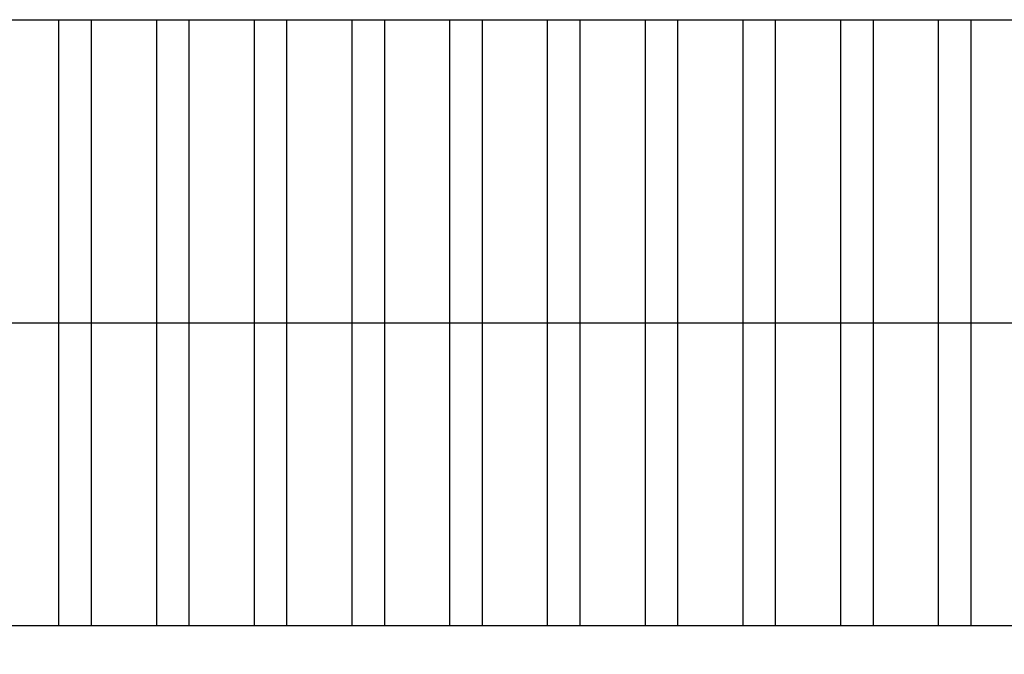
# Model space of a CAD drawing. Header units: millimetres. Extents: x 2426 to 2846, y 395 to 617.
# Tile 31 of 58: x 2663 to 2679, y 472 to 482. Entities that reach past the tile are written whole.
import ezdxf

# ---------------------------------------------------------------- set-up
doc = ezdxf.new("R2010")
doc.units = ezdxf.units.MM
doc.layers.add('Cotas', color=3, linetype='Continuous')
doc.layers.add('PAREDE', color=6, linetype='Continuous')
pattern_1 = [(90, (219.8327, 1.5576), (-1.544955, 3e-16), []), (90, (220.3476, 2.0726), (-1.544955, 3e-16), [])]

msp = doc.modelspace()

# ---------------------------------------------------------------- hatches: boundary and pattern name
at = {"layer": 'PAREDE', "transparency": 33554687}
h = msp.add_hatch(dxfattribs=at)
h.set_pattern_fill('ANSI32', color=1, scale=0.1622, angle=45)
h.set_pattern_definition(pattern_1)
h.paths.add_polyline_path([(2696.905, 477.202), (2655.619, 477.202), (2660.705, 472.411), (2691.819, 472.411)])
h.paths.add_polyline_path([(2701.99, 481.992), (2650.534, 481.992), (2655.619, 477.202), (2696.905, 477.202)])
h.paths.add_polyline_path([(2691.819, 406.593), (2660.705, 406.593), (2655.619, 401.661), (2696.905, 401.661), (2696.905, 401.679)])
h.paths.add_polyline_path([(2696.924, 401.661), (2655.619, 401.661), (2650.534, 396.729), (2702.028, 396.729)])
h = msp.add_hatch(dxfattribs=at)
h.set_pattern_fill('ANSI32', color=1, scale=0.1622, angle=45)
h.set_pattern_definition(pattern_1)
h.paths.add_polyline_path([(2696.905, 477.202), (2655.619, 477.202), (2660.705, 472.411), (2691.819, 472.411)])
h.paths.add_polyline_path([(2701.99, 481.992), (2650.534, 481.992), (2655.619, 477.202), (2696.905, 477.202)])
h.paths.add_polyline_path([(2691.819, 406.593), (2660.705, 406.593), (2655.619, 401.661), (2696.905, 401.661), (2696.905, 401.679)])
h.paths.add_polyline_path([(2696.924, 401.661), (2655.619, 401.661), (2650.534, 396.729), (2702.028, 396.729)])

# ---------------------------------------------------------------- linework, layer by layer
at = {"layer": 'Cotas', "color": 6}
msp.add_line((2655.619, 477.202), (2696.905, 477.202), dxfattribs=at)
for points in [[(2650.534, 472.411), (2650.534, 481.992), (2701.99, 481.992), (2701.99, 472.411)], [(2691.819, 472.411), (2660.705, 472.411)]]:
    msp.add_lwpolyline(points, dxfattribs=at)

doc.saveas('drawing.dxf')
